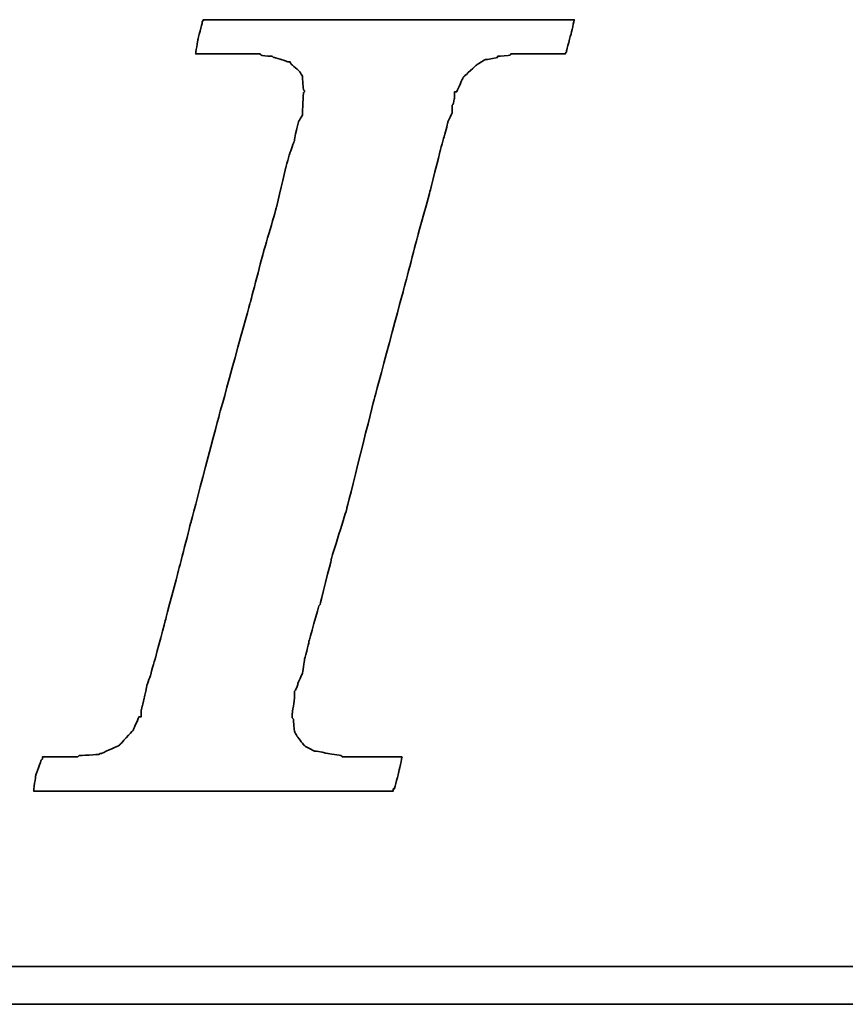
# Model space of a CAD drawing. Header units: millimetres. Extents: x 682 to 919, y 77 to 152.
# Tile 31 of 52: x 853.67 to 855.27, y 97.05 to 98.97. Entities that reach past the tile are written whole.
import ezdxf

# ---------------------------------------------------------------- set-up
doc = ezdxf.new("R2010")
doc.units = ezdxf.units.MM
doc.header["$LTSCALE"] = 0.1
doc.layers.add('DIM', color=4, linetype='CONTINUOUS')
doc.layers.add('layer 1', color=7, linetype='CONTINUOUS')

# ---------------------------------------------------------------- blocks, each defined once
blk = doc.blocks.new('TBI MOTION logo(完整正式版)')
at = {"layer": 'layer 1', "color": 22, "lineweight": 35}
for points, knots in [([(-40.59125, -7.94375), (-40.59125, -7.94375), (-40.97375, -7.94375), (-40.97375, -7.94375), (-40.97375, -7.94375), (-40.97375, -7.94375), (-41.38125, -7.94375), (-41.38125, -7.94375), (-41.38125, -7.94375), (-41.38125, -7.94375), (-41.54875, -7.94375), (-41.54875, -7.94375), (-41.54875, -7.94375), (-41.54875, -7.94375), (-41.59875, -7.94375), (-41.59875, -7.94375), (-41.59875, -7.94375), (-41.59875, -7.94375), (-41.88375, -7.94375), (-41.88375, -7.94375), (-41.88375, -7.94375), (-41.88375, -7.94375), (-41.90875, -7.91875), (-41.90875, -7.91875), (-41.90875, -7.91875), (-41.90875, -7.91875), (-42.19875, -7.87125), (-42.19875, -7.87125), (-42.19875, -7.87125), (-42.19875, -7.87125), (-42.43875, -7.82375), (-42.43875, -7.82375), (-42.43875, -7.82375), (-42.43875, -7.82375), (-42.45875, -7.82375), (-42.45875, -7.82375), (-42.45875, -7.82375), (-42.45875, -7.82375), (-42.48625, -7.82375), (-42.48625, -7.82375), (-42.48625, -7.82375), (-42.48625, -7.82375), (-42.67625, -7.72375), (-42.67625, -7.72375), (-42.67625, -7.72375), (-42.67625, -7.72375), (-42.70125, -7.70375), (-42.70125, -7.70375), (-42.70125, -7.70375), (-42.70125, -7.70375), (-42.72375, -7.67875), (-42.72375, -7.67875), (-42.72375, -7.67875), (-42.72375, -7.67875), (-42.86875, -7.48875), (-42.86875, -7.48875), (-42.86875, -7.48875), (-42.86875, -7.48875), (-42.89375, -7.43875), (-42.89375, -7.43875), (-42.89375, -7.43875), (-42.89375, -7.43875), (-42.91875, -7.38875), (-42.91875, -7.38875), (-42.91875, -7.38875), (-42.91875, -7.38875), (-42.93875, -7.12875), (-42.93875, -7.12875), (-42.93875, -7.12875), (-42.93875, -7.12875), (-42.96375, -7.10375), (-42.96375, -7.10375), (-42.96375, -7.10375), (-42.96375, -7.10375), (-42.96375, -7.05375), (-42.96375, -7.05375), (-42.96375, -7.05375), (-42.96375, -7.05375), (-42.96375, -7.00875), (-42.96375, -7.00875), (-42.96375, -7.00875), (-42.96375, -7.00875), (-42.91875, -6.69625), (-42.91875, -6.69625), (-42.91875, -6.69625), (-42.91875, -6.69625), (-42.91875, -6.62375), (-42.91875, -6.62375), (-42.91875, -6.62375), (-42.91875, -6.62375), (-42.91875, -6.59625), (-42.91875, -6.59625), (-42.91875, -6.59625), (-42.91875, -6.59625), (-42.91875, -6.57375), (-42.91875, -6.57375), (-42.91875, -6.57375), (-42.91875, -6.57375), (-42.91875, -6.52875), (-42.91875, -6.52875), (-42.91875, -6.52875), (-42.91875, -6.52875), (-42.89375, -6.50375), (-42.89375, -6.50375), (-42.89375, -6.50375), (-42.89375, -6.50375), (-42.84375, -6.38375), (-42.84375, -6.38375), (-42.84375, -6.38375), (-42.84375, -6.38375), (-42.84375, -6.35875), (-42.84375, -6.35875), (-42.84375, -6.35875), (-42.84375, -6.35875), (-42.74625, -6.14375), (-42.74625, -6.14375), (-42.74625, -6.14375), (-42.74625, -6.14375), (-42.70125, -5.85375), (-42.70125, -5.85375), (-42.70125, -5.85375), (-42.70125, -5.85375), (-42.60375, -5.47125), (-42.60375, -5.47125), (-42.60375, -5.47125), (-42.60375, -5.47125), (-42.60375, -5.44875), (-42.60375, -5.44875), (-42.60375, -5.44875), (-42.60375, -5.44875), (-42.38875, -4.67875), (-42.38875, -4.67875), (-42.38875, -4.67875), (-42.38875, -4.67875), (-42.36375, -4.65375), (-42.36375, -4.65375), (-42.36375, -4.65375), (-42.36375, -4.65375), (-42.12375, -3.69625), (-42.12375, -3.69625), (-42.12375, -3.69625), (-42.12375, -3.69625), (-42.12375, -3.67374), (-42.12375, -3.67374), (-42.12375, -3.67374), (-42.12375, -3.67374), (-41.78875, -2.59374), (-41.78875, -2.59374), (-41.78875, -2.59374), (-41.78875, -2.59374), (-41.18875, -0.19375), (-41.18875, -0.19375), (-41.18875, -0.19375), (-41.18875, -0.19375), (-40.54375, 2.20624), (-40.54375, 2.20624), (-40.54375, 2.20624), (-40.54375, 2.20624), (-40.25375, 3.30875), (-40.25375, 3.30875), (-40.25375, 3.30875), (-40.25375, 3.30875), (-39.98875, 4.27125), (-39.98875, 4.27125), (-39.98875, 4.27125), (-39.98875, 4.27125), (-39.77375, 5.13125), (-39.77375, 5.13125), (-39.77375, 5.13125), (-39.77375, 5.13125), (-39.67875, 5.47125), (-39.67875, 5.47125), (-39.67875, 5.47125), (-39.67875, 5.47125), (-39.60375, 5.75625), (-39.60375, 5.75625), (-39.60375, 5.75625), (-39.60375, 5.75625), (-39.60375, 5.78125), (-39.60375, 5.78125), (-39.60375, 5.78125), (-39.60375, 5.78125), (-39.50875, 5.97125), (-39.50875, 5.97125), (-39.50875, 5.97125), (-39.50875, 5.97125), (-39.50875, 6.13875), (-39.50875, 6.13875), (-39.50875, 6.13875), (-39.50875, 6.13875), (-39.48625, 6.16625), (-39.48625, 6.16625), (-39.48625, 6.16625), (-39.48625, 6.16625), (-39.46125, 6.28625), (-39.46125, 6.28625), (-39.46125, 6.28625), (-39.46125, 6.28625), (-39.46125, 6.42625), (-39.46125, 6.42625), (-39.46125, 6.42625), (-39.46125, 6.42625), (-39.41375, 6.42625), (-39.41375, 6.42625), (-39.41375, 6.42625), (-39.41375, 6.42625), (-39.29375, 6.69125), (-39.29375, 6.69125), (-39.29375, 6.69125), (-39.29375, 6.69125), (-39.26875, 6.74125), (-39.26875, 6.74125), (-39.26875, 6.74125), (-39.26875, 6.74125), (-39.24375, 6.76625), (-39.24375, 6.76625), (-39.24375, 6.76625), (-39.24375, 6.76625), (-38.98375, 7.00624), (-38.98375, 7.00624), (-38.98375, 7.00624), (-38.98375, 7.00624), (-38.95625, 7.02624), (-38.95625, 7.02624), (-38.95625, 7.02624), (-38.95625, 7.02624), (-38.78875, 7.12624), (-38.78875, 7.12624), (-38.78875, 7.12624), (-38.78875, 7.12624), (-38.76375, 7.12624), (-38.76375, 7.12624), (-38.76375, 7.12624), (-38.76375, 7.12624), (-38.74375, 7.12624), (-38.74375, 7.12624), (-38.74375, 7.12624), (-38.74375, 7.12624), (-38.52875, 7.17125), (-38.52875, 7.17125), (-38.52875, 7.17125), (-38.52875, 7.17125), (-38.52875, 7.19624), (-38.52875, 7.19624), (-38.52875, 7.19624), (-38.52875, 7.19624), (-38.50375, 7.19624), (-38.50375, 7.19624), (-38.50375, 7.19624), (-38.50375, 7.19624), (-38.26125, 7.21875), (-38.26125, 7.21875), (-38.26125, 7.21875), (-38.26125, 7.21875), (-38.23875, 7.24624), (-38.23875, 7.24624), (-38.23875, 7.24624), (-38.23875, 7.24624), (-38.21625, 7.24624), (-38.21625, 7.24624), (-38.21625, 7.24624), (-38.21625, 7.24624), (-38.18875, 7.24624), (-38.18875, 7.24624), (-38.18875, 7.24624), (-38.18875, 7.24624), (-37.90375, 7.24624), (-37.90375, 7.24624), (-37.90375, 7.24624), (-37.90375, 7.24624), (-37.85375, 7.24624), (-37.85375, 7.24624), (-37.85375, 7.24624), (-37.85375, 7.24624), (-37.75875, 7.24624), (-37.75875, 7.24624), (-37.75875, 7.24624), (-37.75875, 7.24624), (-37.42375, 7.24624), (-37.42375, 7.24624), (-37.42375, 7.24624), (-37.42375, 7.24624), (-37.08875, 7.24624), (-37.08875, 7.24624), (-37.08875, 7.24624), (-37.08875, 7.24624), (-37.06375, 7.24624), (-37.06375, 7.24624), (-37.06375, 7.24624), (-37.06375, 7.24624), (-37.06375, 7.26624), (-37.06375, 7.26624), (-37.06375, 7.26624), (-37.06375, 7.26624), (-37.03875, 7.29125), (-37.03875, 7.29125), (-37.03875, 7.29125), (-37.03875, 7.29125), (-37.03875, 7.31625), (-37.03875, 7.31625), (-37.03875, 7.31625), (-37.03875, 7.31625), (-36.94125, 7.67625), (-36.94125, 7.67625), (-36.94125, 7.67625), (-36.94125, 7.67625), (-36.86875, 7.98625), (-36.86875, 7.98625), (-36.86875, 7.98625), (-36.86875, 7.98625), (-36.98875, 7.98625), (-36.98875, 7.98625), (-36.98875, 7.98625), (-36.98875, 7.98625), (-37.42375, 7.98625), (-37.42375, 7.98625), (-37.42375, 7.98625), (-37.42375, 7.98625), (-37.94875, 7.98625), (-37.94875, 7.98625), (-37.94875, 7.98625), (-37.94875, 7.98625), (-38.57375, 7.98625), (-38.57375, 7.98625), (-38.57375, 7.98625), (-38.57375, 7.98625), (-39.29375, 7.98625), (-39.29375, 7.98625), (-39.29375, 7.98625), (-39.29375, 7.98625), (-40.82875, 7.98625), (-40.82875, 7.98625), (-40.82875, 7.98625), (-40.82875, 7.98625), (-42.36375, 7.98625), (-42.36375, 7.98625), (-42.36375, 7.98625), (-42.36375, 7.98625), (-43.08375, 7.98625), (-43.08375, 7.98625), (-43.08375, 7.98625), (-43.08375, 7.98625), (-43.70875, 7.98625), (-43.70875, 7.98625), (-43.70875, 7.98625), (-43.70875, 7.98625), (-44.23375, 7.98625), (-44.23375, 7.98625), (-44.23375, 7.98625), (-44.23375, 7.98625), (-44.66875, 7.98625), (-44.66875, 7.98625), (-44.66875, 7.98625), (-44.66875, 7.98625), (-44.88375, 7.98625), (-44.88375, 7.98625), (-44.88375, 7.98625), (-44.88375, 7.98625), (-44.90875, 7.94125), (-44.90875, 7.94125), (-44.90875, 7.94125), (-44.90875, 7.94125), (-44.90875, 7.91625), (-44.90875, 7.91625), (-44.90875, 7.91625), (-44.90875, 7.91625), (-45.00375, 7.55625), (-45.00375, 7.55625), (-45.00375, 7.55625), (-45.00375, 7.55625), (-45.05375, 7.24624), (-45.05375, 7.24624), (-45.05375, 7.24624), (-45.05375, 7.24624), (-44.61875, 7.24624), (-44.61875, 7.24624), (-44.61875, 7.24624), (-44.61875, 7.24624), (-44.11375, 7.24624), (-44.11375, 7.24624), (-44.11375, 7.24624), (-44.11375, 7.24624), (-43.99375, 7.24624), (-43.99375, 7.24624), (-43.99375, 7.24624), (-43.99375, 7.24624), (-43.94625, 7.24624), (-43.94625, 7.24624), (-43.94625, 7.24624), (-43.94625, 7.24624), (-43.92374, 7.24624), (-43.92374, 7.24624), (-43.92374, 7.24624), (-43.92374, 7.24624), (-43.65875, 7.24624), (-43.65875, 7.24624), (-43.65875, 7.24624), (-43.65875, 7.24624), (-43.63875, 7.21875), (-43.63875, 7.21875), (-43.63875, 7.21875), (-43.63875, 7.21875), (-43.46875, 7.19624), (-43.46875, 7.19624), (-43.46875, 7.19624), (-43.46875, 7.19624), (-43.39875, 7.19624), (-43.39875, 7.19624), (-43.39875, 7.19624), (-43.39875, 7.19624), (-43.37125, 7.17125), (-43.37125, 7.17125), (-43.37125, 7.17125), (-43.37125, 7.17125), (-43.34875, 7.17125), (-43.34875, 7.17125), (-43.34875, 7.17125), (-43.34875, 7.17125), (-43.20375, 7.12624), (-43.20375, 7.12624), (-43.20375, 7.12624), (-43.20375, 7.12624), (-43.05875, 7.07624), (-43.05875, 7.07624), (-43.05875, 7.07624), (-43.05875, 7.07624), (-43.01375, 7.07624), (-43.01375, 7.07624), (-43.01375, 7.07624), (-43.01375, 7.07624), (-42.98875, 7.02624), (-42.98875, 7.02624), (-42.98875, 7.02624), (-42.98875, 7.02624), (-42.79875, 6.86125), (-42.79875, 6.86125), (-42.79875, 6.86125), (-42.79875, 6.86125), (-42.77375, 6.81125), (-42.77375, 6.81125), (-42.77375, 6.81125), (-42.77375, 6.81125), (-42.74625, 6.76625), (-42.74625, 6.76625), (-42.74625, 6.76625), (-42.74625, 6.76625), (-42.72375, 6.47625), (-42.72375, 6.47625), (-42.72375, 6.47625), (-42.72375, 6.47625), (-42.70125, 6.45124), (-42.70125, 6.45124), (-42.70125, 6.45124), (-42.70125, 6.45124), (-42.70125, 6.42625), (-42.70125, 6.42625), (-42.70125, 6.42625), (-42.70125, 6.42625), (-42.72375, 6.40625), (-42.72375, 6.40625), (-42.72375, 6.40625), (-42.72375, 6.40625), (-42.74625, 5.97125), (-42.74625, 5.97125), (-42.74625, 5.97125), (-42.74625, 5.97125), (-42.74625, 5.94625), (-42.74625, 5.94625), (-42.74625, 5.94625), (-42.74625, 5.94625), (-42.74625, 5.92625), (-42.74625, 5.92625), (-42.74625, 5.92625), (-42.74625, 5.92625), (-42.77375, 5.87625), (-42.77375, 5.87625), (-42.77375, 5.87625), (-42.77375, 5.87625), (-42.81875, 5.80625), (-42.81875, 5.80625), (-42.81875, 5.80625), (-42.81875, 5.80625), (-42.86875, 5.63625), (-42.86875, 5.63625), (-42.86875, 5.63625), (-42.86875, 5.63625), (-42.91875, 5.39625), (-42.91875, 5.39625), (-42.91875, 5.39625), (-42.91875, 5.39625), (-42.91875, 5.37124), (-42.91875, 5.37124), (-42.91875, 5.37124), (-42.91875, 5.37124), (-43.01375, 5.10874), (-43.01375, 5.10874), (-43.01375, 5.10874), (-43.01375, 5.10874), (-43.10875, 4.77124), (-43.10875, 4.77124), (-43.10875, 4.77124), (-43.10875, 4.77124), (-43.29875, 3.95625), (-43.29875, 3.95625), (-43.29875, 3.95625), (-43.29875, 3.95625), (-43.58875, 2.95125), (-43.58875, 2.95125), (-43.58875, 2.95125), (-43.58875, 2.95125), (-43.87375, 1.87125), (-43.87375, 1.87125), (-43.87375, 1.87125), (-43.87375, 1.87125), (-44.52625, -0.50374), (-44.52625, -0.50374), (-44.52625, -0.50374), (-44.52625, -0.50374), (-45.14875, -2.85375), (-45.14875, -2.85375), (-45.14875, -2.85375), (-45.14875, -2.85375), (-45.43375, -3.95875), (-45.43375, -3.95875), (-45.43375, -3.95875), (-45.43375, -3.95875), (-45.69875, -4.96875), (-45.69875, -4.96875), (-45.69875, -4.96875), (-45.69875, -4.96875), (-45.91375, -5.78375), (-45.91375, -5.78375), (-45.91375, -5.78375), (-45.91375, -5.78375), (-46.01375, -6.11875), (-46.01375, -6.11875), (-46.01375, -6.11875), (-46.01375, -6.11875), (-46.01375, -6.14375), (-46.01375, -6.14375), (-46.01375, -6.14375), (-46.01375, -6.14375), (-46.10875, -6.40875), (-46.10875, -6.40875), (-46.10875, -6.40875), (-46.10875, -6.40875), (-46.15375, -6.64875), (-46.15375, -6.64875), (-46.15375, -6.64875), (-46.15375, -6.64875), (-46.20375, -6.83875), (-46.20375, -6.83875), (-46.20375, -6.83875), (-46.20375, -6.83875), (-46.22875, -6.93375), (-46.22875, -6.93375), (-46.22875, -6.93375), (-46.22875, -6.93375), (-46.22875, -7.07875), (-46.22875, -7.07875), (-46.22875, -7.07875), (-46.22875, -7.07875), (-46.27375, -7.07875), (-46.27375, -7.07875), (-46.27375, -7.07875), (-46.27375, -7.07875), (-46.39375, -7.34375), (-46.39375, -7.34375), (-46.39375, -7.34375), (-46.39375, -7.34375), (-46.39375, -7.36875), (-46.39375, -7.36875), (-46.39375, -7.36875), (-46.39375, -7.36875), (-46.42125, -7.38875), (-46.42125, -7.38875), (-46.42125, -7.38875), (-46.42125, -7.38875), (-46.68375, -7.67875), (-46.68375, -7.67875), (-46.68375, -7.67875), (-46.68375, -7.67875), (-46.70875, -7.70375), (-46.70875, -7.70375), (-46.70875, -7.70375), (-46.70875, -7.70375), (-46.75375, -7.72375), (-46.75375, -7.72375), (-46.75375, -7.72375), (-46.75375, -7.72375), (-47.08875, -7.87125), (-47.08875, -7.87125), (-47.08875, -7.87125), (-47.08875, -7.87125), (-47.11625, -7.87125), (-47.11625, -7.87125), (-47.11625, -7.87125), (-47.11625, -7.87125), (-47.13875, -7.89375), (-47.13875, -7.89375), (-47.13875, -7.89375), (-47.13875, -7.89375), (-47.56875, -7.91875), (-47.56875, -7.91875), (-47.56875, -7.91875), (-47.56875, -7.91875), (-47.59625, -7.94375), (-47.59625, -7.94375), (-47.59625, -7.94375), (-47.59625, -7.94375), (-47.64375, -7.94375), (-47.64375, -7.94375), (-47.64375, -7.94375), (-47.64375, -7.94375), (-47.73625, -7.94375), (-47.73625, -7.94375), (-47.73625, -7.94375), (-47.73625, -7.94375), (-48.07375, -7.94375), (-48.07375, -7.94375), (-48.07375, -7.94375), (-48.07375, -7.94375), (-48.36125, -7.94375), (-48.36125, -7.94375), (-48.36125, -7.94375), (-48.36125, -7.94375), (-48.36125, -7.96625), (-48.36125, -7.96625), (-48.36125, -7.96625), (-48.36125, -7.96625), (-48.36125, -7.99125), (-48.36125, -7.99125), (-48.36125, -7.99125), (-48.36125, -7.99125), (-48.38875, -8.01375), (-48.38875, -8.01375), (-48.38875, -8.01375), (-48.38875, -8.01375), (-48.50875, -8.34875), (-48.50875, -8.34875), (-48.50875, -8.34875), (-48.50875, -8.34875), (-48.55375, -8.68625), (-48.55375, -8.68625), (-48.55375, -8.68625), (-48.55375, -8.68625), (-48.45875, -8.68625), (-48.45875, -8.68625), (-48.45875, -8.68625), (-48.45875, -8.68625), (-48.07375, -8.68625), (-48.07375, -8.68625), (-48.07375, -8.68625), (-48.07375, -8.68625), (-47.52375, -8.68625), (-47.52375, -8.68625), (-47.52375, -8.68625), (-47.52375, -8.68625), (-46.92375, -8.68625), (-46.92375, -8.68625), (-46.92375, -8.68625), (-46.92375, -8.68625), (-46.25375, -8.68625), (-46.25375, -8.68625), (-46.25375, -8.68625), (-46.25375, -8.68625), (-46.20375, -8.68625), (-46.20375, -8.68625), (-46.20375, -8.68625), (-46.20375, -8.68625), (-44.71375, -8.68625), (-44.71375, -8.68625), (-44.71375, -8.68625), (-44.71375, -8.68625), (-43.22875, -8.68625), (-43.22875, -8.68625), (-43.22875, -8.68625), (-43.22875, -8.68625), (-42.55875, -8.68625), (-42.55875, -8.68625), (-42.55875, -8.68625), (-42.55875, -8.68625), (-42.50875, -8.68625), (-42.50875, -8.68625), (-42.50875, -8.68625), (-42.50875, -8.68625), (-41.93375, -8.68625), (-41.93375, -8.68625), (-41.93375, -8.68625), (-41.93375, -8.68625), (-41.38125, -8.68625), (-41.38125, -8.68625), (-41.38125, -8.68625), (-41.38125, -8.68625), (-40.97375, -8.68625), (-40.97375, -8.68625), (-40.97375, -8.68625), (-40.97375, -8.68625), (-40.78125, -8.68625), (-40.78125, -8.68625), (-40.78125, -8.68625), (-40.78125, -8.68625), (-40.78125, -8.63875), (-40.78125, -8.63875), (-40.78125, -8.63875), (-40.78125, -8.63875), (-40.75875, -8.63875), (-40.75875, -8.63875), (-40.75875, -8.63875), (-40.75875, -8.63875), (-40.66375, -8.27875), (-40.66375, -8.27875), (-40.66375, -8.27875), (-40.66375, -8.27875), (-40.59125, -7.94375), (-40.59125, -7.94375)], [0, 0, 0, 0, 0.00558659, 0.00558659, 0.00558659, 0.0055866, 0.01117318, 0.01117318, 0.01117318, 0.01117319, 0.01675978, 0.01675978, 0.01675978, 0.01675979, 0.02234637, 0.02234637, 0.02234637, 0.02234638, 0.02793296, 0.02793296, 0.02793296, 0.02793297, 0.03351955, 0.03351955, 0.03351955, 0.03351956, 0.03910615, 0.03910615, 0.03910615, 0.03910616, 0.04469274, 0.04469274, 0.04469274, 0.04469275, 0.05027933, 0.05027933, 0.05027933, 0.05027934, 0.05586592, 0.05586592, 0.05586592, 0.05586593, 0.06145251, 0.06145251, 0.06145251, 0.06145252, 0.06703911, 0.06703911, 0.06703911, 0.06703912, 0.0726257, 0.0726257, 0.0726257, 0.07262571, 0.07821229, 0.07821229, 0.07821229, 0.0782123, 0.08379888, 0.08379888, 0.08379888, 0.08379889, 0.08938547, 0.08938547, 0.08938547, 0.08938548, 0.09497207, 0.09497207, 0.09497207, 0.09497208, 0.10055866, 0.10055866, 0.10055866, 0.10055867, 0.10614525, 0.10614525, 0.10614525, 0.10614526, 0.11173184, 0.11173184, 0.11173184, 0.11173185, 0.11731844, 0.11731844, 0.11731844, 0.11731845, 0.12290503, 0.12290503, 0.12290503, 0.12290504, 0.12849162, 0.12849162, 0.12849162, 0.12849163, 0.13407821, 0.13407821, 0.13407821, 0.13407822, 0.1396648, 0.1396648, 0.1396648, 0.13966481, 0.1452514, 0.1452514, 0.1452514, 0.14525141, 0.15083799, 0.15083799, 0.15083799, 0.150838, 0.15642458, 0.15642458, 0.15642458, 0.15642459, 0.16201117, 0.16201117, 0.16201117, 0.16201118, 0.16759777, 0.16759777, 0.16759777, 0.16759778, 0.17318436, 0.17318436, 0.17318436, 0.17318437, 0.17877095, 0.17877095, 0.17877095, 0.17877096, 0.18435754, 0.18435754, 0.18435754, 0.18435755, 0.18994413, 0.18994413, 0.18994413, 0.18994414, 0.19553073, 0.19553073, 0.19553073, 0.19553074, 0.20111732, 0.20111732, 0.20111732, 0.20111733, 0.20670391, 0.20670391, 0.20670391, 0.20670392, 0.2122905, 0.2122905, 0.2122905, 0.21229051, 0.21787709, 0.21787709, 0.21787709, 0.2178771, 0.22346369, 0.22346369, 0.22346369, 0.2234637, 0.22905028, 0.22905028, 0.22905028, 0.22905029, 0.23463687, 0.23463687, 0.23463687, 0.23463688, 0.24022346, 0.24022346, 0.24022346, 0.24022347, 0.24581006, 0.24581006, 0.24581006, 0.24581007, 0.25139665, 0.25139665, 0.25139665, 0.25139666, 0.25698324, 0.25698324, 0.25698324, 0.25698325, 0.26256983, 0.26256983, 0.26256983, 0.26256984, 0.26815642, 0.26815642, 0.26815642, 0.26815643, 0.27374302, 0.27374302, 0.27374302, 0.27374303, 0.27932961, 0.27932961, 0.27932961, 0.27932962, 0.2849162, 0.2849162, 0.2849162, 0.28491621, 0.29050279, 0.29050279, 0.29050279, 0.2905028, 0.29608939, 0.29608939, 0.29608939, 0.2960894, 0.30167598, 0.30167598, 0.30167598, 0.30167599, 0.30726257, 0.30726257, 0.30726257, 0.30726258, 0.31284916, 0.31284916, 0.31284916, 0.31284917, 0.31843575, 0.31843575, 0.31843575, 0.31843576, 0.32402235, 0.32402235, 0.32402235, 0.32402236, 0.32960894, 0.32960894, 0.32960894, 0.32960895, 0.33519553, 0.33519553, 0.33519553, 0.33519554, 0.34078212, 0.34078212, 0.34078212, 0.34078213, 0.34636872, 0.34636872, 0.34636872, 0.34636873, 0.35195531, 0.35195531, 0.35195531, 0.35195532, 0.3575419, 0.3575419, 0.3575419, 0.35754191, 0.36312849, 0.36312849, 0.36312849, 0.3631285, 0.36871508, 0.36871508, 0.36871508, 0.36871509, 0.37430168, 0.37430168, 0.37430168, 0.37430169, 0.37988827, 0.37988827, 0.37988827, 0.37988828, 0.38547486, 0.38547486, 0.38547486, 0.38547487, 0.39106145, 0.39106145, 0.39106145, 0.39106146, 0.39664804, 0.39664804, 0.39664804, 0.39664805, 0.40223464, 0.40223464, 0.40223464, 0.40223465, 0.40782123, 0.40782123, 0.40782123, 0.40782124, 0.41340782, 0.41340782, 0.41340782, 0.41340783, 0.41899441, 0.41899441, 0.41899441, 0.41899442, 0.42458101, 0.42458101, 0.42458101, 0.42458102, 0.4301676, 0.4301676, 0.4301676, 0.43016761, 0.43575419, 0.43575419, 0.43575419, 0.4357542, 0.44134078, 0.44134078, 0.44134078, 0.44134079, 0.44692737, 0.44692737, 0.44692737, 0.44692738, 0.45251397, 0.45251397, 0.45251397, 0.45251398, 0.45810056, 0.45810056, 0.45810056, 0.45810057, 0.46368715, 0.46368715, 0.46368715, 0.46368716, 0.46927374, 0.46927374, 0.46927374, 0.46927375, 0.47486034, 0.47486034, 0.47486034, 0.47486035, 0.48044693, 0.48044693, 0.48044693, 0.48044694, 0.48603352, 0.48603352, 0.48603352, 0.48603353, 0.49162011, 0.49162011, 0.49162011, 0.49162012, 0.4972067, 0.4972067, 0.4972067, 0.49720671, 0.5027933, 0.5027933, 0.5027933, 0.50279331, 0.50837989, 0.50837989, 0.50837989, 0.5083799, 0.51396648, 0.51396648, 0.51396648, 0.51396649, 0.51955307, 0.51955307, 0.51955307, 0.51955308, 0.52513966, 0.52513966, 0.52513966, 0.52513967, 0.53072626, 0.53072626, 0.53072626, 0.53072627, 0.53631285, 0.53631285, 0.53631285, 0.53631286, 0.54189944, 0.54189944, 0.54189944, 0.54189945, 0.54748603, 0.54748603, 0.54748603, 0.54748604, 0.55307263, 0.55307263, 0.55307263, 0.55307264, 0.55865922, 0.55865922, 0.55865922, 0.55865923, 0.56424581, 0.56424581, 0.56424581, 0.56424582, 0.5698324, 0.5698324, 0.5698324, 0.56983241, 0.57541899, 0.57541899, 0.57541899, 0.575419, 0.58100559, 0.58100559, 0.58100559, 0.5810056, 0.58659218, 0.58659218, 0.58659218, 0.58659219, 0.59217877, 0.59217877, 0.59217877, 0.59217878, 0.59776536, 0.59776536, 0.59776536, 0.59776537, 0.60335196, 0.60335196, 0.60335196, 0.60335197, 0.60893855, 0.60893855, 0.60893855, 0.60893856, 0.61452514, 0.61452514, 0.61452514, 0.61452515, 0.62011173, 0.62011173, 0.62011173, 0.62011174, 0.62569832, 0.62569832, 0.62569832, 0.62569833, 0.63128492, 0.63128492, 0.63128492, 0.63128493, 0.63687151, 0.63687151, 0.63687151, 0.63687152, 0.6424581, 0.6424581, 0.6424581, 0.64245811, 0.64804469, 0.64804469, 0.64804469, 0.6480447, 0.65363128, 0.65363128, 0.65363128, 0.65363129, 0.65921788, 0.65921788, 0.65921788, 0.65921789, 0.66480447, 0.66480447, 0.66480447, 0.66480448, 0.67039106, 0.67039106, 0.67039106, 0.67039107, 0.67597765, 0.67597765, 0.67597765, 0.67597766, 0.68156425, 0.68156425, 0.68156425, 0.68156426, 0.68715084, 0.68715084, 0.68715084, 0.68715085, 0.69273743, 0.69273743, 0.69273743, 0.69273744, 0.69832402, 0.69832402, 0.69832402, 0.69832403, 0.70391061, 0.70391061, 0.70391061, 0.70391062, 0.70949721, 0.70949721, 0.70949721, 0.70949722, 0.7150838, 0.7150838, 0.7150838, 0.71508381, 0.72067039, 0.72067039, 0.72067039, 0.7206704, 0.72625698, 0.72625698, 0.72625698, 0.72625699, 0.73184358, 0.73184358, 0.73184358, 0.73184359, 0.73743017, 0.73743017, 0.73743017, 0.73743018, 0.74301676, 0.74301676, 0.74301676, 0.74301677, 0.74860335, 0.74860335, 0.74860335, 0.74860336, 0.75418994, 0.75418994, 0.75418994, 0.75418995, 0.75977654, 0.75977654, 0.75977654, 0.75977655, 0.76536313, 0.76536313, 0.76536313, 0.76536314, 0.77094972, 0.77094972, 0.77094972, 0.77094973, 0.77653631, 0.77653631, 0.77653631, 0.77653632, 0.78212291, 0.78212291, 0.78212291, 0.78212292, 0.7877095, 0.7877095, 0.7877095, 0.78770951, 0.79329609, 0.79329609, 0.79329609, 0.7932961, 0.79888268, 0.79888268, 0.79888268, 0.79888269, 0.80446927, 0.80446927, 0.80446927, 0.80446928, 0.81005587, 0.81005587, 0.81005587, 0.81005588, 0.81564246, 0.81564246, 0.81564246, 0.81564247, 0.82122905, 0.82122905, 0.82122905, 0.82122906, 0.82681564, 0.82681564, 0.82681564, 0.82681565, 0.83240223, 0.83240223, 0.83240223, 0.83240224, 0.83798883, 0.83798883, 0.83798883, 0.83798884, 0.84357542, 0.84357542, 0.84357542, 0.84357543, 0.84916201, 0.84916201, 0.84916201, 0.84916202, 0.8547486, 0.8547486, 0.8547486, 0.85474861, 0.8603352, 0.8603352, 0.8603352, 0.86033521, 0.86592179, 0.86592179, 0.86592179, 0.8659218, 0.87150838, 0.87150838, 0.87150838, 0.87150839, 0.87709497, 0.87709497, 0.87709497, 0.87709498, 0.88268156, 0.88268156, 0.88268156, 0.88268157, 0.88826816, 0.88826816, 0.88826816, 0.88826817, 0.89385475, 0.89385475, 0.89385475, 0.89385476, 0.89944134, 0.89944134, 0.89944134, 0.89944135, 0.90502793, 0.90502793, 0.90502793, 0.90502794, 0.91061453, 0.91061453, 0.91061453, 0.91061454, 0.91620112, 0.91620112, 0.91620112, 0.91620113, 0.92178771, 0.92178771, 0.92178771, 0.92178772, 0.9273743, 0.9273743, 0.9273743, 0.92737431, 0.93296089, 0.93296089, 0.93296089, 0.9329609, 0.93854749, 0.93854749, 0.93854749, 0.9385475, 0.94413408, 0.94413408, 0.94413408, 0.94413409, 0.94972067, 0.94972067, 0.94972067, 0.94972068, 0.95530726, 0.95530726, 0.95530726, 0.95530727, 0.96089385, 0.96089385, 0.96089385, 0.96089386, 0.96648045, 0.96648045, 0.96648045, 0.96648046, 0.97206704, 0.97206704, 0.97206704, 0.97206705, 0.97765363, 0.97765363, 0.97765363, 0.97765364, 0.98324022, 0.98324022, 0.98324022, 0.98324023, 0.98882682, 0.98882682, 0.98882682, 0.98882683, 0.99441341, 0.99441341, 0.99441341, 0.99441342, 1, 1, 1, 1]), ([(75.90875, -9.47875), (75.90875, -9.47875), (75.90875, -12.28625), (75.90875, -12.28625), (75.90875, -12.28625), (75.90875, -12.28625), (75.90875, -12.47875), (75.90875, -12.47875), (75.90875, -12.47875), (75.90875, -12.47875), (75.71625, -12.47875), (75.71625, -12.47875), (75.71625, -12.47875), (75.71625, -12.47875), (-88.32875, -12.47875), (-88.32875, -12.47875), (-88.32875, -12.47875), (-88.32875, -12.47875), (-88.32875, -13.29375), (-88.32875, -13.29375), (-88.32875, -13.29375), (-88.32875, -13.29375), (82.89125, -13.29375), (82.89125, -13.29375), (82.89125, -13.29375), (82.89125, -13.29375), (75.90875, -9.47875), (75.90875, -9.47875)], [0, 0, 0, 0, 0.14285714, 0.14285714, 0.14285714, 0.14285715, 0.28571429, 0.28571429, 0.28571429, 0.2857143, 0.42857143, 0.42857143, 0.42857143, 0.42857144, 0.57142857, 0.57142857, 0.57142857, 0.57142858, 0.71428571, 0.71428571, 0.71428571, 0.71428572, 0.85714286, 0.85714286, 0.85714286, 0.85714287, 1, 1, 1, 1])]:
    blk.add_open_spline(points, degree=3, knots=knots, dxfattribs=at)

msp = doc.modelspace()

# ---------------------------------------------------------------- block references
at = {"layer": 'DIM', "color": 7, "xscale": 0.090033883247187, "yscale": 0.090033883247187, "zscale": 0.090033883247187}
msp.add_blockref('TBI MOTION logo(完整正式版)', (858.0663, 98.2477), dxfattribs=at)

doc.saveas('drawing.dxf')
